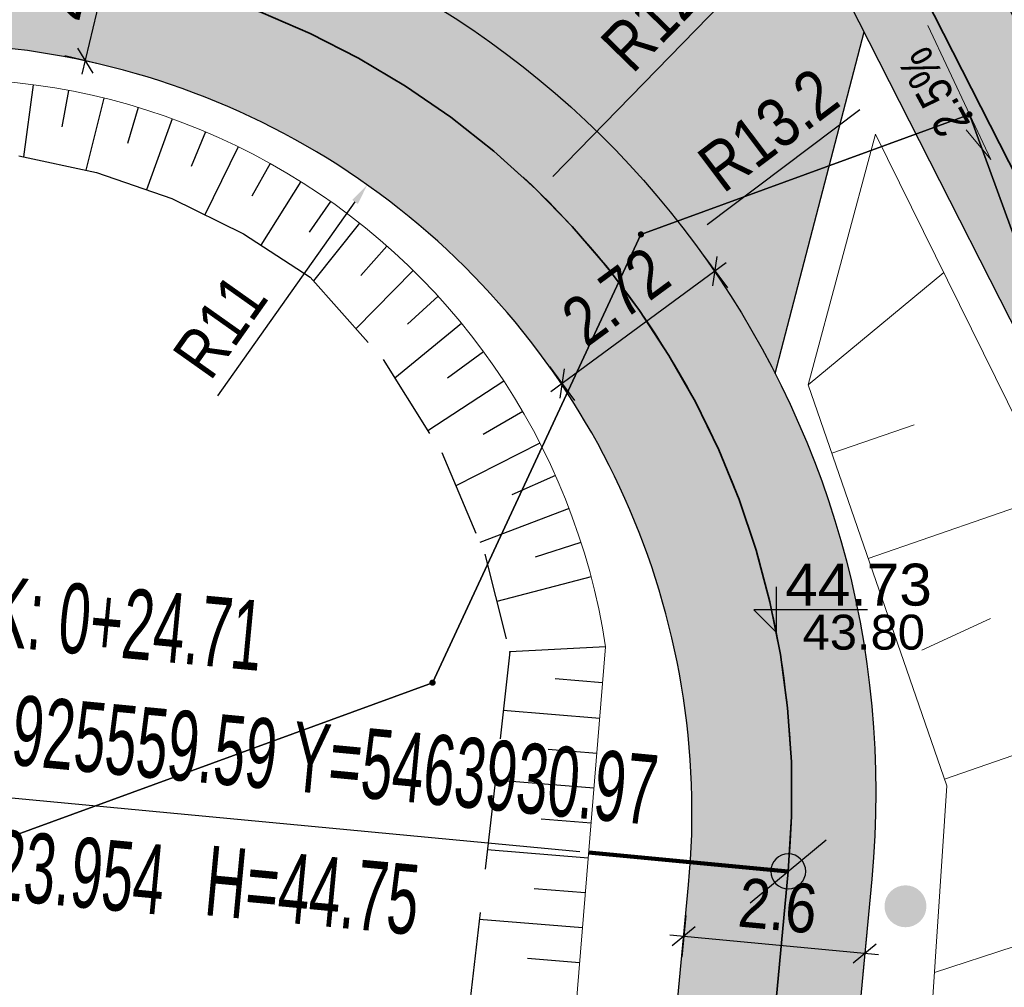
# Model space of a CAD drawing. Header units: metres. Extents: x 0 to 5465380, y 0 to 5925815.
# Tile 62 of 141: x 5463920 to 5463934, y 5925558 to 5925572. Entities that reach past the tile are written whole.
import ezdxf

# ---------------------------------------------------------------- set-up
doc = ezdxf.new("R2010")
doc.units = ezdxf.units.M
for name, pattern in [('ACAD_ISO10W100', [18.5, 12, -3, 0.5, -3]), ('CENTER2', [1.125, 0.75, -0.125, 0.125, -0.125]), ('HIDDEN', [0.375, 0.25, -0.125])]:
    doc.linetypes.add(name, pattern=pattern)
for name, color, linetype, lineweight in [('$DR - obrzeże 8x30', 34, 'Continuous', 30), ('$DR - osie ścieżek', 7, 'CENTER2', 15), ('$DR - spadki nawierzchni', 250, 'Continuous', 0), ('$DR - wyp. chodnik', 44, 'Continuous', 5), ('$DR - zał. arch.', 7, 'Continuous', 13), ('$DR - zał. mapa', 250, 'Continuous', 0), ('$DR - zieleń-trawa', 92, 'Continuous', 0), ('0_Nr_Pióra__205', 150, 'Continuous', 200)]:
    doc.layers.add(name, color=color, linetype=linetype, lineweight=lineweight)
for name, color, linetype in [('$DR - rzędne', 1, 'Continuous'), ('$DR - wymiary', 7, 'Continuous'), ('AecObjExplode_rys 1_Vport_D5A', 7, 'Continuous'), ('AecObjExplode_rys 3_Vport_DDD', 7, 'Continuous'), ('AecObjExplode_rys 4_Vport_E22', 7, 'Continuous'), ('C-DROGI-SYTUACJA', 7, 'Continuous'), ('C-DROGI-SYTUACJA-ETYKIETY', 7, 'Continuous'), ('C-TEREN-SKARPY', 94, 'Continuous')]:
    doc.layers.add(name, color=color, linetype=linetype)
doc.layers.add('EGBD03', color=7, linetype='Continuous', lineweight=18, true_color=0x008000)
doc.layers.add('EGBP04', color=7, linetype='Continuous', lineweight=18, true_color=0x008000)
doc.styles.add('ARIAL 2', font='ARIALN.TTF')
doc.styles.add('simplex', font='ARIALN.TTF', dxfattribs={"width": 0.7})
doc.styles.get("Standard").update_dxf_attribs({"font": 'arial.ttf'})
doc.dimstyles.new('LINIOWY', dxfattribs={"dimtxt": 0.7, "dimasz": 0.3, "dimexe": 0.3, "dimexo": 0, "dimgap": 0.2, "dimtad": 1, "dimzin": 9, "dimdsep": 46, "dimtxsty": 'ARIAL 2', "dimblk": 'OBLIQUE', "dimcen": 0, "dimdle": 0.2, "dimclrd": 7, "dimclre": 7, "dimclrt": 1, "dimadec": 0, "dimazin": 0, "dimtfac": 1, "dimtofl": 0, "dimtmove": 1, "dimatfit": 3, "dimldrblk": 'OBLIQUE', "dimfxl": 0.3, "dimfxlon": 1, "dimtolj": 1, "dimtzin": 1, "dimarcsym": 0})
doc.dimstyles.new('LINIOWY$4', dxfattribs={"dimtxt": 0.7, "dimasz": 0.3, "dimexe": 0.3, "dimexo": 0, "dimgap": 0.2, "dimtad": 1, "dimzin": 9, "dimdsep": 46, "dimtxsty": 'ARIAL 2', "dimblk1": 'OBLIQUE', "dimsah": 1, "dimcen": 0, "dimdle": 0.2, "dimclrd": 7, "dimclre": 7, "dimclrt": 1, "dimadec": 0, "dimazin": 0, "dimtfac": 1, "dimtofl": 0, "dimtmove": 1, "dimatfit": 3, "dimldrblk": 'OBLIQUE', "dimfxl": 0.3, "dimfxlon": 1, "dimtolj": 1, "dimtzin": 1, "dimarcsym": 0})
pattern_1 = [(37.5, (0, 0), (-0.01600031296, 0.48941323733), [0, -0.38608, 0, -0.4318, 0, -0.41275]), (7.5, (0, 0), (0.44952328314, 0.71682510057), [0, -0.20828, 0, -0.34798, 0, -0.13335]), (327.5, (-0.3124, 0), (0.790992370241, 0.001437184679), [0, -0.127, 0, -0.4572, 0, -0.5969]), (317.5, (-0.3124, 0), (0.76355645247, 0.22292932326), [0, -0.0635, 0, -0.29972, 0, -0.3429])]

# ---------------------------------------------------------------- blocks, each defined once
blk = doc.blocks.new('EPPGN')
blk.add_hatch(color=0).paths.add_polyline_path([(0, -0.09), (0.027812, -0.085595), (0.052901, -0.072812), (0.072812, -0.052901), (0.085595, -0.027812), (0.09, 0), (0.085595, 0.027812), (0.072812, 0.052901), (0.052901, 0.072812), (0.027812, 0.085595), (0, 0.09), (-0.027812, 0.085595), (-0.052901, 0.072812), (-0.072812, 0.052901), (-0.085595, 0.027812), (-0.09, 0), (-0.085595, -0.027812), (-0.072812, -0.052901), (-0.052901, -0.072812), (-0.027812, -0.085595)])
blk = doc.blocks.new('GK.6640.1913.2022 szara')
at = {"layer": 'EGBD03', "color": 52, "linetype": 'Continuous', "lineweight": 30}
blk.add_lwpolyline([(5463976.53, 5925486.659), (5463970.344, 5925578.524), (5463983.032, 5925590.042), (5463928.32, 5925650.72), (5463927.256, 5925651.9), (5463894.766, 5925638.737), (5463911.73, 5925597.06), (5463843.77, 5925569.527), (5463856.962, 5925537.116), (5463925.884, 5925562.287), (5463928.865, 5925568.698), (5463933.562, 5925570.413), (5463940.422, 5925551.628), (5463935.726, 5925549.913), (5463929.655, 5925553.021), (5463860.732, 5925527.855), (5463901.732, 5925427.127), (5463960.738, 5925457.702)], close=True, dxfattribs=at)
blk.add_lwpolyline([(5463824.164, 5925585.789), (5463828.477, 5925575.152), (5463845.745, 5925532.569), (5463890.8, 5925421.463), (5463901.732, 5925427.127), (5463860.732, 5925527.855), (5463929.655, 5925553.021), (5463935.726, 5925549.913), (5463940.422, 5925551.628), (5463933.562, 5925570.413), (5463928.865, 5925568.698), (5463925.884, 5925562.287), (5463856.962, 5925537.116), (5463843.77, 5925569.527)], dxfattribs=at)
at = {"layer": 'EGBP04', "color": 252, "lineweight": 18, "xscale": 0.5, "yscale": 0.5}
for p in [(5463933.562, 5925570.413), (5463928.865, 5925568.698), (5463925.884, 5925562.287)]:
    blk.add_blockref('EPPGN', p, dxfattribs=at)
blk = doc.blocks.new('świetlica_bezrzecze_PB_PZT oczyszczony')
at = {"layer": '0_Nr_Pióra__205', "linetype": 'Continuous'}
blk.add_hatch(color=256, dxfattribs=at).paths.add_polyline_path([(5463932.348, 5925559.089, 1), (5463932.948, 5925559.089, 1)], flags=0)
blk = doc.blocks.new('*D50')
at = {"layer": '$DR - wymiary', "color": 7, "lineweight": -2, "transparency": 16777216}
blk.add_line((5463930.016, 5925572), (5463927.606, 5925569.526), dxfattribs=at)
blk.add_arc((5463919.024, 5925560.715), 12, 354.6092, 47.184, dxfattribs=at)
at = {"layer": '$DR - wymiary', "color": 7, "transparency": 16777216}
blk.add_solid([(5463927.57, 5925569.561), (5463927.642, 5925569.491), (5463927.397, 5925569.311)], dxfattribs=at)
at = {"layer": 'Defpoints', "color": 0, "transparency": 16777216}
for p in [(5463927.397, 5925569.311), (5463919.024, 5925560.715)]:
    blk.add_point(p, dxfattribs=at)
at = {"layer": '$DR - wymiary', "color": 1, "transparency": 16777216, "insert": (5463929.005, 5925571.752), "char_height": 0.7, "attachment_point": 5, "rotation": 45.7516, "style": 'ARIAL 2'}
blk.add_mtext('\\A1;R12', dxfattribs=at)
blk = doc.blocks.new('_OBLIQUE')
at = {"color": 0, "linetype": 'ByBlock'}
blk.add_line((-0.5, -0.5), (0.5, 0.5), dxfattribs=at)
blk = doc.blocks.new('*D51')
at = {"layer": '$DR - wymiary', "color": 7, "lineweight": -2, "transparency": 16777216}
blk.add_line((5463931.996, 5925570.478), (5463929.811, 5925568.833), dxfattribs=at)
at = {"layer": '$DR - wymiary', "color": 7, "transparency": 16777216}
blk.add_solid([(5463929.781, 5925568.873), (5463929.841, 5925568.793), (5463929.571, 5925568.652)], dxfattribs=at)
at = {"layer": 'Defpoints', "color": 0, "transparency": 16777216}
for p in [(5463929.571, 5925568.652), (5463919.024, 5925560.715)]:
    blk.add_point(p, dxfattribs=at)
at = {"layer": '$DR - wymiary', "color": 1, "transparency": 16777216, "insert": (5463930.688, 5925570.191), "char_height": 0.7, "attachment_point": 5, "rotation": 36.9617, "style": 'ARIAL 2'}
blk.add_mtext('\\A1;R13.2', dxfattribs=at)
blk = doc.blocks.new('*D52')
at = {"layer": '$DR - wymiary', "color": 7, "lineweight": -2, "transparency": 16777216}
blk.add_line((5463922.815, 5925566.391), (5463924.776, 5925569.162), dxfattribs=at)
at = {"layer": '$DR - wymiary', "color": 7, "transparency": 16777216}
blk.add_solid([(5463924.736, 5925569.191), (5463924.817, 5925569.134), (5463924.95, 5925569.407)], dxfattribs=at)
at = {"layer": 'Defpoints', "color": 0, "transparency": 16777216}
for p in [(5463924.95, 5925569.407), (5463918.595, 5925560.429)]:
    blk.add_point(p, dxfattribs=at)
at = {"layer": '$DR - wymiary', "color": 1, "transparency": 16777216, "insert": (5463922.845, 5925567.388), "char_height": 0.7, "attachment_point": 5, "rotation": 54.7103, "style": 'ARIAL 2'}
blk.add_mtext('\\A1;R11', dxfattribs=at)
blk = doc.blocks.new('*D55')
at = {"layer": '$DR - wymiary', "color": 7, "lineweight": -2, "transparency": 16777216}
for p, q in [((5463929.746, 5925568.416), (5463930.101, 5925567.933)), ((5463930.085, 5925568.293), (5463927.575, 5925566.447)), ((5463927.558, 5925566.807), (5463927.914, 5925566.324))]:
    blk.add_line(p, q, dxfattribs=at)
at = {"layer": 'Defpoints', "color": 0, "transparency": 16777216}
for p in [(5463929.643, 5925568.555), (5463927.456, 5925566.946), (5463927.736, 5925566.565)]:
    blk.add_point(p, dxfattribs=at)
at = {"layer": '$DR - wymiary', "color": 7, "lineweight": -2, "transparency": 16777216, "xscale": 0.3, "yscale": 0.3, "zscale": 0.3}
for p, rotation in [((5463929.924, 5925568.174), 36.33575376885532), ((5463927.736, 5925566.565), 216.3357537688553)]:
    blk.add_blockref('_OBLIQUE', p, dxfattribs=dict(at, rotation=rotation))
at = {"layer": '$DR - wymiary', "color": 1, "transparency": 16777216, "insert": (5463928.503, 5925567.814), "char_height": 0.7, "attachment_point": 5, "rotation": 36.3358, "style": 'ARIAL 2'}
blk.add_mtext('\\A1;2.72', dxfattribs=at)
blk = doc.blocks.new('*D56')
at = {"layer": '$DR - wymiary', "color": 7, "lineweight": -2, "transparency": 16777216}
for p, q in [((5463929.505, 5925558.958), (5463929.449, 5925558.361)), ((5463932.093, 5925558.714), (5463932.037, 5925558.117)), ((5463929.278, 5925558.679), (5463932.264, 5925558.397))]:
    blk.add_line(p, q, dxfattribs=at)
at = {"layer": 'Defpoints', "color": 0, "transparency": 16777216}
for p in [(5463929.546, 5925559.395), (5463932.135, 5925559.151), (5463932.065, 5925558.416)]:
    blk.add_point(p, dxfattribs=at)
at = {"layer": '$DR - wymiary', "color": 7, "lineweight": -2, "transparency": 16777216, "xscale": 0.3, "yscale": 0.3, "zscale": 0.3}
for p, rotation in [((5463929.477, 5925558.66), 174.6092483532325), ((5463932.065, 5925558.416), 354.6092483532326)]:
    blk.add_blockref('_OBLIQUE', p, dxfattribs=dict(at, rotation=rotation))
at = {"layer": '$DR - wymiary', "color": 1, "transparency": 16777216, "insert": (5463930.823, 5925559.093), "char_height": 0.7, "attachment_point": 5, "rotation": 354.6092, "style": 'ARIAL 2'}
blk.add_mtext('\\A1;2.6', dxfattribs=at)
blk = doc.blocks.new('*D58')
at = {"layer": '$DR - wymiary', "color": 7, "lineweight": -2, "transparency": 16777216}
for p, q in [((5463921.552, 5925573.882), (5463920.87, 5925570.988)), ((5463921.709, 5925573.639), (5463921.214, 5925573.756)), ((5463921.119, 5925571.135), (5463920.624, 5925571.252))]:
    blk.add_line(p, q, dxfattribs=at)
at = {"layer": 'Defpoints', "color": 0, "transparency": 16777216}
for p in [(5463921.709, 5925573.639), (5463920.916, 5925571.183), (5463921.119, 5925571.135)]:
    blk.add_point(p, dxfattribs=at)
at = {"layer": '$DR - wymiary', "color": 7, "lineweight": -2, "transparency": 16777216, "xscale": 0.3, "yscale": 0.3, "zscale": 0.3}
for p, rotation in [((5463921.506, 5925573.687), 76.73613380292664), ((5463920.916, 5925571.183), 256.7361338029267)]:
    blk.add_blockref('_OBLIQUE', p, dxfattribs=dict(at, rotation=rotation))
at = {"layer": '$DR - wymiary', "color": 1, "transparency": 16777216, "insert": (5463920.668, 5925572.563), "char_height": 0.7, "attachment_point": 5, "rotation": 76.7361, "style": 'ARIAL 2'}
blk.add_mtext('\\A1;2.57', dxfattribs=at)
blk = doc.blocks.new('*D137')
at = {"layer": '$DR - wymiary', "color": 7, "lineweight": -2, "transparency": 16777216}
blk.add_line((5463958.724, 5925585.382), (5463964.93, 5925585.382), dxfattribs=at)
at = {"layer": 'Defpoints', "color": 0, "transparency": 16777216}
for p in [(5463958.724, 5925585.382), (5463960.561, 5925585.382), (0, 0)]:
    blk.add_point(p, dxfattribs=at)
at = {"layer": '$DR - wymiary', "color": 1, "transparency": 16777216, "insert": (5463962.845, 5925585.94), "char_height": 0.7, "attachment_point": 5, "style": 'ARIAL 2'}
blk.add_mtext('\\A1;5925585.38', dxfattribs=at)
blk = doc.blocks.new('*D138')
at = {"layer": '$DR - wymiary', "color": 7, "lineweight": -2, "transparency": 16777216}
blk.add_line((5463958.724, 5925585.382), (5463958.724, 5925592.131), dxfattribs=at)
at = {"layer": 'Defpoints', "color": 0, "transparency": 16777216}
for p in [(5463958.724, 5925587.769), (5463958.724, 5925585.382), (0, 0)]:
    blk.add_point(p, dxfattribs=at)
at = {"layer": '$DR - wymiary', "color": 1, "transparency": 16777216, "insert": (5463958.166, 5925590.05), "char_height": 0.7, "attachment_point": 5, "rotation": 90, "style": 'ARIAL 2'}
blk.add_mtext('\\A1;5463958.72', dxfattribs=at)
blk = doc.blocks.new('*D139')
at = {"layer": '$DR - wymiary', "color": 7, "lineweight": -2, "transparency": 16777216}
blk.add_line((5463922.753, 5925589.968), (5463916.372, 5925589.968), dxfattribs=at)
at = {"layer": 'Defpoints', "color": 0, "transparency": 16777216}
for p in [(5463920.738, 5925589.968), (5463922.753, 5925589.968), (0, 0)]:
    blk.add_point(p, dxfattribs=at)
at = {"layer": '$DR - wymiary', "color": 1, "transparency": 16777216, "insert": (5463918.455, 5925590.526), "char_height": 0.7, "attachment_point": 5, "style": 'ARIAL 2'}
blk.add_mtext('\\A1;5925589.97', dxfattribs=at)
blk = doc.blocks.new('*D140')
at = {"layer": '$DR - wymiary', "color": 7, "lineweight": -2, "transparency": 16777216}
blk.add_line((5463922.753, 5925589.968), (5463922.753, 5925583.407), dxfattribs=at)
at = {"layer": 'Defpoints', "color": 0, "transparency": 16777216}
for p in [(5463922.753, 5925589.968), (5463922.753, 5925587.778), (0, 0)]:
    blk.add_point(p, dxfattribs=at)
at = {"layer": '$DR - wymiary', "color": 1, "transparency": 16777216, "insert": (5463922.195, 5925585.493), "char_height": 0.7, "attachment_point": 5, "rotation": 90, "style": 'ARIAL 2'}
blk.add_mtext('\\A1;5463922.75', dxfattribs=at)
blk = doc.blocks.new('AeccTickCircle')
at = {"color": 0, "linetype": 'ByBlock', "lineweight": -2}
blk.add_circle((0, 0), 0.5, dxfattribs=at)
blk = doc.blocks.new('kota')
at = {"color": 0, "linetype": 'ByBlock', "lineweight": -2}
for p, q in [((0, 0), (0, 1)), ((2, 0.5), (-0.5, 0.5)), ((-0.5, 0.5), (0, 0))]:
    blk.add_line(p, q, dxfattribs=at)
blk = doc.blocks.new('AecObjExplode_rys 1_Vport_D5A')
at = {"layer": 'C-DROGI-SYTUACJA', "color": 152, "linetype": 'ACAD_ISO10W100', "lineweight": 35, "ltscale": 4}
for p, q in [((5463928.152, 5925581.488), (5463945.831, 5925546.704)), ((5463930.971, 5925559.588), (5463919.325, 5925436.182))]:
    blk.add_line(p, q, dxfattribs=at)
at = {"layer": 'C-DROGI-SYTUACJA', "color": 92, "linetype": 'Continuous', "lineweight": 9}
blk.add_line((5463928.36, 5925562.798), (5463926.052, 5925534.827), dxfattribs=at)
at = {"layer": 'C-DROGI-SYTUACJA', "color": 152, "linetype": 'ACAD_ISO10W100', "lineweight": 35, "ltscale": 4}
blk.add_arc((5463919.024, 5925560.715), 12, 354.6092, 112.5971, dxfattribs=at)
at = {"layer": 'C-DROGI-SYTUACJA', "color": 92, "linetype": 'Continuous', "lineweight": 9, "extrusion": (0, 0, -1)}
blk.add_arc((-5463918.903, 5925561.359), 9.566, 66.9266, 171.3471, dxfattribs=at)
at = {"layer": 'C-DROGI-SYTUACJA-ETYKIETY', "color": 1, "linetype": 'Continuous', "lineweight": -3}
blk.add_line((5463927.993, 5925559.869), (5463918.037, 5925560.809), dxfattribs=at)
at = {"layer": 'C-TEREN-SKARPY', "color": 92, "linetype": 'Continuous', "lineweight": -3}
for p, q in [((5463920.174, 5925570.84, 45.104), (5463920.036, 5925569.807, 44.585)), ((5463920.68, 5925570.758, 45.087), (5463920.581, 5925570.235, 44.825)), ((5463921.181, 5925570.649, 45.07), (5463920.928, 5925569.615, 44.542)), ((5463921.676, 5925570.514, 45.053), (5463921.52, 5925569.999, 44.788)), ((5463922.162, 5925570.352, 45.037), (5463921.793, 5925569.335, 44.504)), ((5463922.639, 5925570.165, 45.02), (5463922.43, 5925569.671, 44.753)), ((5463923.106, 5925569.952, 45.003), (5463922.629, 5925568.977, 44.47)), ((5463923.56, 5925569.714, 44.986), (5463923.299, 5925569.246, 44.72)), ((5463924.001, 5925569.453, 44.969), (5463923.429, 5925568.545, 44.44)), ((5463924.427, 5925569.168, 44.952), (5463924.119, 5925568.732, 44.69)), ((5463924.838, 5925568.861, 44.936), (5463924.182, 5925568.032, 44.41)), ((5463925.231, 5925568.532, 44.919), (5463924.859, 5925568.11, 44.645)), ((5463925.607, 5925568.183, 44.902), (5463924.787, 5925567.349, 44.334)), ((5463925.963, 5925567.814, 44.885), (5463925.524, 5925567.413, 44.591)), ((5463926.298, 5925567.426, 44.868), (5463925.344, 5925566.643, 44.263)), ((5463926.613, 5925567.021, 44.851), (5463926.097, 5925566.643, 44.541)), ((5463926.905, 5925566.6, 44.835), (5463925.819, 5925565.889, 44.199)), ((5463927.174, 5925566.164, 44.818), (5463926.61, 5925565.836, 44.493)), ((5463927.42, 5925565.714, 44.801), (5463926.219, 5925565.1, 44.143)), ((5463927.641, 5925565.251, 44.784), (5463927.016, 5925564.973, 44.451)), ((5463927.837, 5925564.777, 44.767), (5463926.563, 5925564.29, 44.093)), ((5463928.007, 5925564.294, 44.75), (5463927.352, 5925564.083, 44.411)), ((5463928.151, 5925563.802, 44.734), (5463926.803, 5925563.446, 44.052)), ((5463928.36, 5925562.798), (5463926.992, 5925562.726)), ((5463928.317, 5925562.286, 44.708), (5463927.636, 5925562.343, 44.366)), ((5463928.275, 5925561.775, 44.716), (5463926.895, 5925561.888, 44.024)), ((5463928.234, 5925561.276, 44.724), (5463927.536, 5925561.333, 44.374)), ((5463928.193, 5925560.777, 44.733), (5463926.781, 5925560.893, 44.024)), ((5463928.152, 5925560.278, 44.741), (5463927.438, 5925560.336, 44.382)), ((5463928.11, 5925559.779, 44.749), (5463926.666, 5925559.898, 44.024)), ((5463928.069, 5925559.28, 44.757), (5463927.339, 5925559.34, 44.39)), ((5463928.028, 5925558.78, 44.765), (5463926.552, 5925558.902, 44.024)), ((5463927.987, 5925558.281, 44.773), (5463927.241, 5925558.343, 44.398))]:
    blk.add_line(p, q, dxfattribs=at)
at = {"layer": 'C-TEREN-SKARPY', "color": 92, "linetype": 'HIDDEN', "lineweight": -3, "ltscale": 5}
for p, q in [((5463919.968, 5925569.822), (5463921.079, 5925569.583)), ((5463921.079, 5925569.583), (5463922.155, 5925569.21)), ((5463922.155, 5925569.21), (5463923.179, 5925568.708)), ((5463923.179, 5925568.708), (5463924.133, 5925568.087)), ((5463924.133, 5925568.087), (5463925.176, 5925566.91)), ((5463925.176, 5925566.91), (5463926.016, 5925565.577)), ((5463926.016, 5925565.577), (5463926.633, 5925564.126)), ((5463926.633, 5925564.126), (5463926.982, 5925562.726)), ((5463926.992, 5925562.726), (5463925.946, 5925553.634)), ((5463926.982, 5925562.726), (5463926.992, 5925562.726))]:
    blk.add_line(p, q, dxfattribs=at)
at = {"layer": '$DR - wymiary', "color": 7, "linetype": 'Continuous', "lineweight": -3, "xscale": 0.6500000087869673, "yscale": 0.6500000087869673, "zscale": 0.6500000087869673}
blk.add_blockref('kota', (5463930.803, 5925563.006), dxfattribs=at)
at = {"layer": '$DR - wymiary', "color": 1, "linetype": 'Continuous', "lineweight": -3, "extrusion": (-1.21923e-16, 1.15053e-17, -1), "xscale": 0.4999999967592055, "yscale": 0.4999999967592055, "zscale": 0.4999999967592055, "rotation": 275.3907515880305}
blk.add_blockref('AeccTickCircle', (-5463930.971, 5925559.588), dxfattribs=at)
at = {"layer": 'C-DROGI-SYTUACJA-ETYKIETY', "color": 1, "linetype": 'Continuous', "lineweight": -3, "char_height": 1, "rotation": 354.6093, "style": 'simplex'}
for s, insert, attachment_point in [('KŁK: 0+24.71\\PX=5925559.59 Y=5463930.97', (5463918.391, 5925561.24), 7), ('{\\fArial Narrow|b0|i0|c0|p34;L=123.954}', (5463918.304, 5925560.319), 1)]:
    blk.add_mtext(s, dxfattribs=dict(at, insert=insert, attachment_point=attachment_point))
at = {"layer": 'C-DROGI-SYTUACJA-ETYKIETY', "color": 1, "linetype": 'Continuous', "lineweight": -3, "insert": (5463930.928, 5925563.381), "char_height": 0.6, "attachment_point": 7}
blk.add_mtext('44.73', dxfattribs=at)
at = {"layer": 'C-DROGI-SYTUACJA-ETYKIETY', "color": 7, "linetype": 'Continuous', "lineweight": -3, "insert": (5463931.178, 5925563.006), "char_height": 0.5, "attachment_point": 4}
blk.add_mtext('{\\fArial|b0|i0|c238|p34;43.80}', dxfattribs=at)
at = {"layer": 'C-DROGI-SYTUACJA-ETYKIETY', "color": 7, "linetype": 'Continuous', "lineweight": -3, "insert": (5463922.599, 5925558.951), "char_height": 1, "attachment_point": 7, "rotation": 354.6093, "style": 'simplex'}
blk.add_mtext('{\\fArial Narrow|b0|i0|c238|p34;H=}44.75', dxfattribs=at)
at = {"layer": 'C-DROGI-SYTUACJA-ETYKIETY', "color": 7, "linetype": 'Continuous', "lineweight": -3}
blk.add_leader([(5463930.971, 5925559.588), (5463928.117, 5925559.857)], dimstyle='LINIOWY', override={"dimscale": 1, "dimasz": 0, "dimclrd": 256, "dimlwd": 65535}, dxfattribs=at)
blk = doc.blocks.new('AecObjExplode_rys 4_Vport_E22')
at = {"layer": 'C-DROGI-SYTUACJA', "color": 152, "linetype": 'ACAD_ISO10W100', "lineweight": 35, "ltscale": 4}
for p, q in [((5463928.152, 5925581.488), (5463945.831, 5925546.704)), ((5463930.971, 5925559.588), (5463919.325, 5925436.182))]:
    blk.add_line(p, q, dxfattribs=at)
at = {"layer": 'C-DROGI-SYTUACJA', "color": 92, "linetype": 'Continuous', "lineweight": 9}
blk.add_line((5463928.36, 5925562.798), (5463926.052, 5925534.827), dxfattribs=at)
at = {"layer": 'C-DROGI-SYTUACJA', "color": 152, "linetype": 'ACAD_ISO10W100', "lineweight": 35, "ltscale": 4}
blk.add_arc((5463919.024, 5925560.715), 12, 354.6092, 112.5971, dxfattribs=at)
at = {"layer": 'C-DROGI-SYTUACJA', "color": 92, "linetype": 'Continuous', "lineweight": 9, "extrusion": (0, 0, -1)}
blk.add_arc((-5463918.903, 5925561.359), 9.566, 66.9266, 171.3471, dxfattribs=at)
at = {"layer": 'C-DROGI-SYTUACJA-ETYKIETY', "color": 1, "linetype": 'Continuous', "lineweight": -3}
blk.add_line((5463927.993, 5925559.869), (5463918.037, 5925560.809), dxfattribs=at)
at = {"layer": 'C-TEREN-SKARPY', "color": 92, "linetype": 'Continuous', "lineweight": -3}
for p, q in [((5463920.174, 5925570.84, 45.104), (5463920.036, 5925569.807, 44.585)), ((5463920.68, 5925570.758, 45.087), (5463920.581, 5925570.235, 44.825)), ((5463921.181, 5925570.649, 45.07), (5463920.928, 5925569.615, 44.542)), ((5463921.676, 5925570.514, 45.053), (5463921.52, 5925569.999, 44.788)), ((5463922.162, 5925570.352, 45.037), (5463921.793, 5925569.335, 44.504)), ((5463922.639, 5925570.165, 45.02), (5463922.43, 5925569.671, 44.753)), ((5463923.106, 5925569.952, 45.003), (5463922.629, 5925568.977, 44.47)), ((5463923.56, 5925569.714, 44.986), (5463923.299, 5925569.246, 44.72)), ((5463924.001, 5925569.453, 44.969), (5463923.429, 5925568.545, 44.44)), ((5463924.427, 5925569.168, 44.952), (5463924.119, 5925568.732, 44.69)), ((5463924.838, 5925568.861, 44.936), (5463924.182, 5925568.032, 44.41)), ((5463925.231, 5925568.532, 44.919), (5463924.859, 5925568.11, 44.645)), ((5463925.607, 5925568.183, 44.902), (5463924.787, 5925567.349, 44.334)), ((5463925.963, 5925567.814, 44.885), (5463925.524, 5925567.413, 44.591)), ((5463926.298, 5925567.426, 44.868), (5463925.344, 5925566.643, 44.263)), ((5463926.613, 5925567.021, 44.851), (5463926.097, 5925566.643, 44.541)), ((5463926.905, 5925566.6, 44.835), (5463925.819, 5925565.889, 44.199)), ((5463927.174, 5925566.164, 44.818), (5463926.61, 5925565.836, 44.493)), ((5463927.42, 5925565.714, 44.801), (5463926.219, 5925565.1, 44.143)), ((5463927.641, 5925565.251, 44.784), (5463927.016, 5925564.973, 44.451)), ((5463927.837, 5925564.777, 44.767), (5463926.563, 5925564.29, 44.093)), ((5463928.007, 5925564.294, 44.75), (5463927.352, 5925564.083, 44.411)), ((5463928.151, 5925563.802, 44.734), (5463926.803, 5925563.446, 44.052)), ((5463928.36, 5925562.798), (5463926.992, 5925562.726)), ((5463928.317, 5925562.286, 44.708), (5463927.636, 5925562.343, 44.366)), ((5463928.275, 5925561.775, 44.716), (5463926.895, 5925561.888, 44.024)), ((5463928.234, 5925561.276, 44.724), (5463927.536, 5925561.333, 44.374)), ((5463928.193, 5925560.777, 44.733), (5463926.781, 5925560.893, 44.024)), ((5463928.152, 5925560.278, 44.741), (5463927.438, 5925560.336, 44.382)), ((5463928.11, 5925559.779, 44.749), (5463926.666, 5925559.898, 44.024)), ((5463928.069, 5925559.28, 44.757), (5463927.339, 5925559.34, 44.39)), ((5463928.028, 5925558.78, 44.765), (5463926.552, 5925558.902, 44.024)), ((5463927.987, 5925558.281, 44.773), (5463927.241, 5925558.343, 44.398))]:
    blk.add_line(p, q, dxfattribs=at)
at = {"layer": 'C-TEREN-SKARPY', "color": 92, "linetype": 'HIDDEN', "lineweight": -3, "ltscale": 5}
for p, q in [((5463919.968, 5925569.822), (5463921.079, 5925569.583)), ((5463921.079, 5925569.583), (5463922.155, 5925569.21)), ((5463922.155, 5925569.21), (5463923.179, 5925568.708)), ((5463923.179, 5925568.708), (5463924.133, 5925568.087)), ((5463924.133, 5925568.087), (5463925.176, 5925566.91)), ((5463925.176, 5925566.91), (5463926.016, 5925565.577)), ((5463926.016, 5925565.577), (5463926.633, 5925564.126)), ((5463926.633, 5925564.126), (5463926.982, 5925562.726)), ((5463926.992, 5925562.726), (5463925.946, 5925553.634)), ((5463926.982, 5925562.726), (5463926.992, 5925562.726))]:
    blk.add_line(p, q, dxfattribs=at)
at = {"layer": '$DR - wymiary', "color": 7, "linetype": 'Continuous', "lineweight": -3, "xscale": 0.6500000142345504, "yscale": 0.6500000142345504, "zscale": 0.6500000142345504}
blk.add_blockref('kota', (5463930.803, 5925563.006), dxfattribs=at)
at = {"layer": '$DR - wymiary', "color": 1, "linetype": 'Continuous', "lineweight": -3, "extrusion": (-1.21923e-16, 1.15053e-17, -1), "xscale": 0.5000000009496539, "yscale": 0.5000000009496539, "zscale": 0.5000000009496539, "rotation": 275.3907515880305}
blk.add_blockref('AeccTickCircle', (-5463930.971, 5925559.588), dxfattribs=at)
at = {"layer": 'C-DROGI-SYTUACJA-ETYKIETY', "color": 1, "linetype": 'Continuous', "lineweight": -3, "char_height": 1, "rotation": 354.6093, "style": 'simplex'}
for s, insert, attachment_point in [('KŁK: 0+24.71\\PX=5925559.59 Y=5463930.97', (5463918.391, 5925561.24), 7), ('{\\fArial Narrow|b0|i0|c0|p34;L=123.954}', (5463918.304, 5925560.319), 1)]:
    blk.add_mtext(s, dxfattribs=dict(at, insert=insert, attachment_point=attachment_point))
at = {"layer": 'C-DROGI-SYTUACJA-ETYKIETY', "color": 1, "linetype": 'Continuous', "lineweight": -3, "insert": (5463930.928, 5925563.381), "char_height": 0.6, "attachment_point": 7}
blk.add_mtext('44.73', dxfattribs=at)
at = {"layer": 'C-DROGI-SYTUACJA-ETYKIETY', "color": 7, "linetype": 'Continuous', "lineweight": -3, "insert": (5463931.178, 5925563.006), "char_height": 0.5, "attachment_point": 4}
blk.add_mtext('{\\fArial|b0|i0|c238|p34;43.80}', dxfattribs=at)
at = {"layer": 'C-DROGI-SYTUACJA-ETYKIETY', "color": 7, "linetype": 'Continuous', "lineweight": -3, "insert": (5463922.599, 5925558.951), "char_height": 1, "attachment_point": 7, "rotation": 354.6093, "style": 'simplex'}
blk.add_mtext('{\\fArial Narrow|b0|i0|c238|p34;H=}44.75', dxfattribs=at)
at = {"layer": 'C-DROGI-SYTUACJA-ETYKIETY', "color": 7, "linetype": 'Continuous', "lineweight": -3}
blk.add_leader([(5463930.971, 5925559.588), (5463928.117, 5925559.857)], dimstyle='LINIOWY', override={"dimscale": 1, "dimasz": 0, "dimclrd": 256, "dimlwd": 65535}, dxfattribs=at)
blk = doc.blocks.new('AecObjExplode_rys 3_Vport_DDD')
at = {"layer": 'C-DROGI-SYTUACJA', "color": 152, "linetype": 'ACAD_ISO10W100', "lineweight": 35, "ltscale": 4}
for p, q in [((5463928.152, 5925581.488), (5463945.831, 5925546.704)), ((5463930.971, 5925559.588), (5463919.325, 5925436.182))]:
    blk.add_line(p, q, dxfattribs=at)
at = {"layer": 'C-DROGI-SYTUACJA', "color": 92, "linetype": 'Continuous', "lineweight": 9}
blk.add_line((5463928.36, 5925562.798), (5463926.052, 5925534.827), dxfattribs=at)
at = {"layer": 'C-DROGI-SYTUACJA', "color": 152, "linetype": 'ACAD_ISO10W100', "lineweight": 35, "ltscale": 4}
blk.add_arc((5463919.024, 5925560.715), 12, 354.6092, 112.5971, dxfattribs=at)
at = {"layer": 'C-DROGI-SYTUACJA', "color": 92, "linetype": 'Continuous', "lineweight": 9, "extrusion": (0, 0, -1)}
blk.add_arc((-5463918.903, 5925561.359), 9.566, 66.9266, 171.3471, dxfattribs=at)
at = {"layer": 'C-DROGI-SYTUACJA-ETYKIETY', "color": 1, "linetype": 'Continuous', "lineweight": -3}
blk.add_line((5463927.993, 5925559.869), (5463918.037, 5925560.809), dxfattribs=at)
at = {"layer": 'C-TEREN-SKARPY', "color": 92, "linetype": 'Continuous', "lineweight": -3}
for p, q in [((5463920.174, 5925570.84, 45.104), (5463920.036, 5925569.807, 44.585)), ((5463920.68, 5925570.758, 45.087), (5463920.581, 5925570.235, 44.825)), ((5463921.181, 5925570.649, 45.07), (5463920.928, 5925569.615, 44.542)), ((5463921.676, 5925570.514, 45.053), (5463921.52, 5925569.999, 44.788)), ((5463922.162, 5925570.352, 45.037), (5463921.793, 5925569.335, 44.504)), ((5463922.639, 5925570.165, 45.02), (5463922.43, 5925569.671, 44.753)), ((5463923.106, 5925569.952, 45.003), (5463922.629, 5925568.977, 44.47)), ((5463923.56, 5925569.714, 44.986), (5463923.299, 5925569.246, 44.72)), ((5463924.001, 5925569.453, 44.969), (5463923.429, 5925568.545, 44.44)), ((5463924.427, 5925569.168, 44.952), (5463924.119, 5925568.732, 44.69)), ((5463924.838, 5925568.861, 44.936), (5463924.182, 5925568.032, 44.41)), ((5463925.231, 5925568.532, 44.919), (5463924.859, 5925568.11, 44.645)), ((5463925.607, 5925568.183, 44.902), (5463924.787, 5925567.349, 44.334)), ((5463925.963, 5925567.814, 44.885), (5463925.524, 5925567.413, 44.591)), ((5463926.298, 5925567.426, 44.868), (5463925.344, 5925566.643, 44.263)), ((5463926.613, 5925567.021, 44.851), (5463926.097, 5925566.643, 44.541)), ((5463926.905, 5925566.6, 44.835), (5463925.819, 5925565.889, 44.199)), ((5463927.174, 5925566.164, 44.818), (5463926.61, 5925565.836, 44.493)), ((5463927.42, 5925565.714, 44.801), (5463926.219, 5925565.1, 44.143)), ((5463927.641, 5925565.251, 44.784), (5463927.016, 5925564.973, 44.451)), ((5463927.837, 5925564.777, 44.767), (5463926.563, 5925564.29, 44.093)), ((5463928.007, 5925564.294, 44.75), (5463927.352, 5925564.083, 44.411)), ((5463928.151, 5925563.802, 44.734), (5463926.803, 5925563.446, 44.052)), ((5463928.36, 5925562.798), (5463926.992, 5925562.726)), ((5463928.317, 5925562.286, 44.708), (5463927.636, 5925562.343, 44.366)), ((5463928.275, 5925561.775, 44.716), (5463926.895, 5925561.888, 44.024)), ((5463928.234, 5925561.276, 44.724), (5463927.536, 5925561.333, 44.374)), ((5463928.193, 5925560.777, 44.733), (5463926.781, 5925560.893, 44.024)), ((5463928.152, 5925560.278, 44.741), (5463927.438, 5925560.336, 44.382)), ((5463928.11, 5925559.779, 44.749), (5463926.666, 5925559.898, 44.024)), ((5463928.069, 5925559.28, 44.757), (5463927.339, 5925559.34, 44.39)), ((5463928.028, 5925558.78, 44.765), (5463926.552, 5925558.902, 44.024)), ((5463927.987, 5925558.281, 44.773), (5463927.241, 5925558.343, 44.398))]:
    blk.add_line(p, q, dxfattribs=at)
at = {"layer": 'C-TEREN-SKARPY', "color": 92, "linetype": 'HIDDEN', "lineweight": -3, "ltscale": 5}
for p, q in [((5463919.968, 5925569.822), (5463921.079, 5925569.583)), ((5463921.079, 5925569.583), (5463922.155, 5925569.21)), ((5463922.155, 5925569.21), (5463923.179, 5925568.708)), ((5463923.179, 5925568.708), (5463924.133, 5925568.087)), ((5463924.133, 5925568.087), (5463925.176, 5925566.91)), ((5463925.176, 5925566.91), (5463926.016, 5925565.577)), ((5463926.016, 5925565.577), (5463926.633, 5925564.126)), ((5463926.633, 5925564.126), (5463926.982, 5925562.726)), ((5463926.992, 5925562.726), (5463925.946, 5925553.634)), ((5463926.982, 5925562.726), (5463926.992, 5925562.726))]:
    blk.add_line(p, q, dxfattribs=at)
at = {"layer": '$DR - wymiary', "color": 7, "linetype": 'Continuous', "lineweight": -3, "xscale": 0.6500000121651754, "yscale": 0.6500000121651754, "zscale": 0.6500000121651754}
blk.add_blockref('kota', (5463930.803, 5925563.006), dxfattribs=at)
at = {"layer": '$DR - wymiary', "color": 1, "linetype": 'Continuous', "lineweight": -3, "extrusion": (-1.21923e-16, 1.15053e-17, -1), "xscale": 0.4999999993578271, "yscale": 0.4999999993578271, "zscale": 0.4999999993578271, "rotation": 275.3907515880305}
blk.add_blockref('AeccTickCircle', (-5463930.971, 5925559.588), dxfattribs=at)
at = {"layer": 'C-DROGI-SYTUACJA-ETYKIETY', "color": 1, "linetype": 'Continuous', "lineweight": -3, "char_height": 1, "rotation": 354.6093, "style": 'simplex'}
for s, insert, attachment_point in [('KŁK: 0+24.71\\PX=5925559.59 Y=5463930.97', (5463918.391, 5925561.24), 7), ('{\\fArial Narrow|b0|i0|c0|p34;L=123.954}', (5463918.304, 5925560.319), 1)]:
    blk.add_mtext(s, dxfattribs=dict(at, insert=insert, attachment_point=attachment_point))
at = {"layer": 'C-DROGI-SYTUACJA-ETYKIETY', "color": 1, "linetype": 'Continuous', "lineweight": -3, "insert": (5463930.928, 5925563.381), "char_height": 0.6, "attachment_point": 7}
blk.add_mtext('44.73', dxfattribs=at)
at = {"layer": 'C-DROGI-SYTUACJA-ETYKIETY', "color": 7, "linetype": 'Continuous', "lineweight": -3, "insert": (5463931.178, 5925563.006), "char_height": 0.5, "attachment_point": 4}
blk.add_mtext('{\\fArial|b0|i0|c238|p34;43.80}', dxfattribs=at)
at = {"layer": 'C-DROGI-SYTUACJA-ETYKIETY', "color": 7, "linetype": 'Continuous', "lineweight": -3, "insert": (5463922.599, 5925558.951), "char_height": 1, "attachment_point": 7, "rotation": 354.6093, "style": 'simplex'}
blk.add_mtext('{\\fArial Narrow|b0|i0|c238|p34;H=}44.75', dxfattribs=at)
at = {"layer": 'C-DROGI-SYTUACJA-ETYKIETY', "color": 7, "linetype": 'Continuous', "lineweight": -3}
blk.add_leader([(5463930.971, 5925559.588), (5463928.117, 5925559.857)], dimstyle='LINIOWY', override={"dimscale": 1, "dimasz": 0, "dimclrd": 256, "dimlwd": 65535}, dxfattribs=at)

msp = doc.modelspace()

# ---------------------------------------------------------------- hatches: boundary and pattern name
at = {"layer": '$DR - wyp. chodnik'}
h = msp.add_hatch(dxfattribs=at)
h.set_pattern_fill('AR-SAND', color=256, scale=0.01)
h.set_pattern_definition([(37.5, (500, 0), (-0.01600031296, 0.48941323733), [0, -0.38608, 0, -0.4318, 0, -0.41275]), (7.5, (500, 0), (0.44952328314, 0.71682510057), [0, -0.20828, 0, -0.34798, 0, -0.13335]), (327.5, (499.6876, 0), (0.790992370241, 0.001437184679), [0, -0.127, 0, -0.4572, 0, -0.5969]), (317.5, (499.6876, 0), (0.76355645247, 0.22292932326), [0, -0.0635, 0, -0.29972, 0, -0.3429])])
h.paths.add_polyline_path([(5463958.811, 5925573.433, 1.284126), (5463952.971, 5925595.856), (5463945.622, 5925613.63), (5463944.143, 5925613.018), (5463946.37, 5925607.633, 0.194771), (5463934.37, 5925592.77, 0.959366), (5463910.944, 5925588.139, 1.531072), (5463902.406, 5925567.988), (5463893.559, 5925564.306, 0.384254), (5463887.764, 5925552.083), (5463862.231, 5925541.456), (5463863.153, 5925539.241), (5463888.637, 5925549.847), (5463903.669, 5925513.728), (5463903.08, 5925513.225), (5463904.38, 5925511.705), (5463904.595, 5925511.889), (5463910.657, 5925504.009), (5463924.399, 5925502.717), (5463924.162, 5925500.211), (5463926.552, 5925499.986), (5463926.788, 5925502.493), (5463940.548, 5925501.199), (5463939.758, 5925492.8), (5463941.75, 5925492.612), (5463945.889, 5925536.637, 1.642027), (5463958.177, 5925553.955)])
h.paths.add_polyline_path([(5463914.368, 5925570.584, -0.565703), (5463929.546, 5925559.395), (5463926.129, 5925523.186), (5463905.587, 5925514.846), (5463890.146, 5925551.946, -0.414214), (5463894.404, 5925562.275)], flags=16)
h.paths.add_polyline_path([(5463892.202, 5925579.937, -1), (5463912.302, 5925579.937, -1)], flags=16)
h.paths.add_polyline_path([(5463910.621, 5925571.408, 0.241691), (5463914.061, 5925581.767, 0.332), (5463928.141, 5925579.302), (5463928.394, 5925578.805)], flags=16)
h.paths.add_polyline_path([(5463921.709, 5925573.639), (5463929.394, 5925576.838), (5463944.809, 5925546.509), (5463940.735, 5925503.19), (5463926.976, 5925504.484), (5463932.165, 5925559.475, 0.382129)], flags=16)
h.paths.add_polyline_path([(5463912.703, 5925589.968, -1), (5463932.803, 5925589.968, -1)], flags=16)
h.paths.add_polyline_path([(5463929.85, 5925580.354, 0.111618), (5463933.295, 5925584.342, 0.375671), (5463956.374, 5925560.041), (5463956.18, 5925554.068, 0.258572), (5463946.204, 5925548.178)], flags=16)
h.paths.add_polyline_path([(5463947.101, 5925605.865), (5463951.602, 5925594.979, 0.663307), (5463956.814, 5925573.586), (5463956.436, 5925561.944, -0.732242)], flags=16)
h.paths.add_polyline_path([(5463948.674, 5925585.382, -1), (5463968.774, 5925585.382, -1)], flags=16)
h.paths.add_polyline_path([(5463956.118, 5925552.165), (5463955.923, 5925546.165, 8.05786), (5463957.918, 5925545.968), (5463958.115, 5925552.043, -20.041857)], flags=16)
h.paths.add_polyline_path([(5463926.126, 5925521.027), (5463924.587, 5925504.708), (5463911.711, 5925505.919), (5463906.286, 5925512.971)], flags=16)
h = msp.add_hatch(dxfattribs=at)
h.set_pattern_fill('AR-SAND', color=256, scale=0.01)
h.set_pattern_definition(pattern_1)
h.paths.add_polyline_path([(5463929.394, 5925576.838), (5463921.709, 5925573.639, -0.227456), (5463930.784, 5925566.709), (5463932.057, 5925571.598)])
h.paths.add_polyline_path([(5463934.036, 5925579.202, -0.051143), (5463933.295, 5925584.342, -0.111618), (5463929.85, 5925580.354), (5463932.817, 5925574.517)])
h = msp.add_hatch(dxfattribs=at)
h.set_pattern_fill('AR-SAND', color=256, scale=0.01)
h.set_pattern_definition(pattern_1)
h.paths.add_polyline_path([(5463928.394, 5925578.805), (5463928.141, 5925579.302, -0.332), (5463914.061, 5925581.767, -0.241691), (5463910.621, 5925571.408)])

# ---------------------------------------------------------------- linework, layer by layer
at = {"layer": '$DR - obrzeże 8x30', "flags": 128}
msp.add_lwpolyline([(5463946.204, 5925548.178), (5463929.85, 5925580.354, 0.111618), (5463933.295, 5925584.342, 0.375671), (5463956.374, 5925560.041), (5463956.18, 5925554.068, 0.258572), (5463946.204, 5925548.178)], format="xyb", dxfattribs=at)
for points in [[(5463929.394, 5925576.838), (5463921.709, 5925573.639, -0.382129), (5463932.165, 5925559.475), (5463926.976, 5925504.484), (5463940.735, 5925503.19), (5463944.809, 5925546.509)], [(5463894.404, 5925562.275, 0.414214), (5463890.146, 5925551.946), (5463905.587, 5925514.846), (5463926.129, 5925523.186), (5463929.546, 5925559.395, 0.565703), (5463914.368, 5925570.584), (5463894.404, 5925562.275)]]:
    msp.add_lwpolyline(points, format="xyb", close=True, dxfattribs=at)
msp.add_lwpolyline([(5463930.784, 5925566.709), (5463932.057, 5925571.598)], dxfattribs=at)
at = {"layer": '$DR - osie ścieżek', "flags": 128}
msp.add_lwpolyline([(5463928.152, 5925581.488), (5463945.831, 5925546.704), (5463936.923, 5925451.96), (5463919.992, 5925443.248)], dxfattribs=at)
msp.add_lwpolyline([(5463919.325, 5925436.182), (5463930.971, 5925559.588, 0.565703), (5463914.413, 5925571.794)], format="xyb", dxfattribs=at)
at = {"layer": '$DR - spadki nawierzchni', "flags": 128}
msp.add_lwpolyline([(5463932.969, 5925571.688), (5463933.871, 5925569.769), (5463933.516, 5925570.196)], dxfattribs=at)
at = {"layer": '$DR - zieleń-trawa', "flags": 128}
for points in [[(5463932.767, 5925553.699), (5463933.24, 5925560.814), (5463931.257, 5925566.547), (5463932.218, 5925570.134), (5463940.28, 5925553.785)], [(5463933.195, 5925568.152), (5463931.257, 5925566.547)], [(5463932.771, 5925565.974), (5463931.595, 5925565.568)], [(5463934.76, 5925564.979), (5463932.116, 5925564.064)], [(5463933.863, 5925563.207), (5463932.884, 5925562.751)], [(5463936.249, 5925561.96), (5463933.208, 5925560.908)], [(5463935.34, 5925558.887), (5463933.062, 5925558.141)]]:
    msp.add_lwpolyline(points, dxfattribs=at)

# ---------------------------------------------------------------- block references
at = {"layer": '$DR - zał. arch.'}
msp.add_blockref('świetlica_bezrzecze_PB_PZT oczyszczony', (0, 0), dxfattribs=at)
at = {"layer": '$DR - zał. mapa'}
msp.add_blockref('GK.6640.1913.2022 szara', (0, 0), dxfattribs=at)
at = {"layer": 'AecObjExplode_rys 1_Vport_D5A'}
msp.add_blockref('AecObjExplode_rys 1_Vport_D5A', (0, 0), dxfattribs=at)
at = {"layer": 'AecObjExplode_rys 3_Vport_DDD'}
msp.add_blockref('AecObjExplode_rys 3_Vport_DDD', (0, 0), dxfattribs=at)
at = {"layer": 'AecObjExplode_rys 4_Vport_E22'}
msp.add_blockref('AecObjExplode_rys 4_Vport_E22', (0, 0), dxfattribs=at)

# ---------------------------------------------------------------- texts
at = {"layer": '$DR - rzędne', "color": 1, "insert": (5463933.057, 5925570.732), "char_height": 0.5, "attachment_point": 5, "rotation": 118.7037, "style": 'ARIAL 2'}
msp.add_mtext('\\A1;2.5%', dxfattribs=at)

# ---------------------------------------------------------------- dimensions: what is measured, and where the dimension line sits
at = {"layer": '$DR - wymiary'}
for feature_location, offset, dtype, picture, middle in [((5463958.723835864, 5925585.382389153), (0, 2.386563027), 1, '*D138', (5463958.166434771, 5925590.050091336)), ((5463922.752579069, 5925589.968201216), (-2.014375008, 0), 0, '*D139', (5463918.454916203, 5925590.525602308)), ((5463922.752579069, 5925589.968201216), (0, -2.189729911), 1, '*D140', (5463922.195177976, 5925585.492795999)), ((5463958.723835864, 5925585.382389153), (1.837338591, 0), 0, '*D137', (5463962.845417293, 5925585.939790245))]:
    dim = msp.add_ordinate_dim(feature_location=feature_location, offset=offset, dtype=dtype, origin=(0, 0), dimstyle='LINIOWY', override={"dimfxlon": 0}, dxfattribs=at)
    dim.commit()
    dim.dimension.update_dxf_attribs({"geometry": picture, "text_midpoint": middle})
for p1, p2, distance, picture, middle in [((5463921.709, 5925573.639), (5463921.119, 5925571.135), -0.209, '*D58', (5463920.668, 5925572.563)), ((5463929.643, 5925568.555), (5463927.456, 5925566.946), 0.473, '*D55', (5463928.503, 5925567.814)), ((5463929.546, 5925559.395), (5463932.135, 5925559.151), -0.739, '*D56', (5463930.823, 5925559.093))]:
    dim = msp.add_aligned_dim(p1=p1, p2=p2, distance=distance, dimstyle='LINIOWY', dxfattribs=at)
    dim.commit()
    dim.dimension.update_dxf_attribs({"geometry": picture, "text_midpoint": middle})
for center, mpoint, picture, middle in [((5463919.024, 5925560.715), (5463927.397, 5925569.311), '*D50', (5463929.4, 5925571.368)), ((5463918.595, 5925560.429), (5463924.95, 5925569.407), '*D52', (5463923.295, 5925567.069))]:
    dim = msp.add_radius_dim(center=center, mpoint=mpoint, dimstyle='LINIOWY$4', dxfattribs=at)
    dim.commit()
    dim.dimension.update_dxf_attribs({"geometry": picture, "text_midpoint": middle, "dimtype": 132})
dim = msp.add_radius_dim(center=(5463919.024, 5925560.715), mpoint=(5463929.571, 5925568.652), dimstyle='LINIOWY$4', dxfattribs=at)
dim.commit()
dim.dimension.update_dxf_attribs({"geometry": '*D51', "text_midpoint": (5463930.688, 5925570.191)})

doc.saveas('drawing.dxf')
